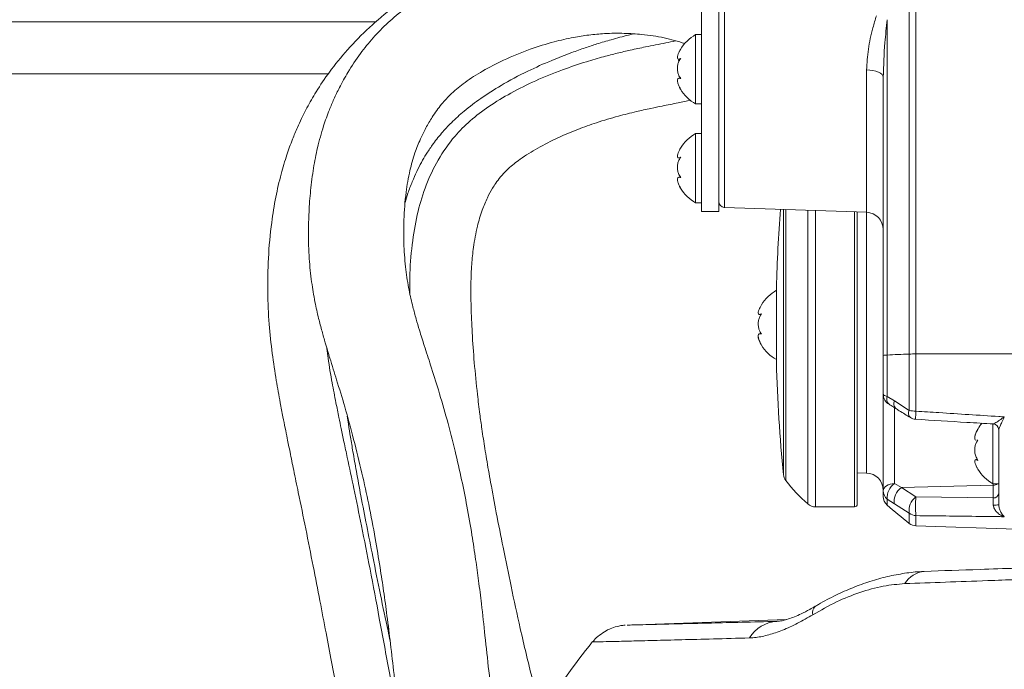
# Model space of a CAD drawing. Header units: millimetres. Extents: x 0 to 8410, y 0 to 5940.
# Tile 23 of 180: x 1128 to 1299, y 2985 to 3097. Entities that reach past the tile are written whole.
import ezdxf

# ---------------------------------------------------------------- set-up
doc = ezdxf.new("R2010")
doc.units = ezdxf.units.MM
doc.header["$LTSCALE"] = 10
doc.styles.add('SLDTEXTSTYLE0', font='TXT', dxfattribs={"width": 0.605})
doc.dimstyles.new('SLDDIMSTYLE0', dxfattribs={"dimtxt": 50, "dimasz": 50, "dimexe": 0, "dimexo": 0.0625, "dimgap": 12.5, "dimtad": 1, "dimtoh": 1, "dimdec": 1, "dimrnd": 1e-09, "dimzin": 12, "dimdsep": 46, "dimtxsty": 'SLDTEXTSTYLE0', "dimsah": 1, "dimcen": 0.09, "dimadec": 0, "dimazin": 0, "dimtfac": 1, "dimtofl": 0, "dimtmove": 0, "dimatfit": 3, "dimfxl": 1, "dimfrac": 2, "dimtolj": 1, "dimtzin": 12, "dimarcsym": 0})

# ---------------------------------------------------------------- blocks, each defined once
blk = doc.blocks.new('*D14')
at = {"color": 7, "linetype": 'Continuous', "lineweight": 0}
for p, q in [((1075.65, 3477.87), (1075.65, 3610.76)), ((1075.65, 3595.76), (1375.65, 3595.76))]:
    blk.add_line(p, q, dxfattribs=at)
for points in [[(1075.65, 3595.76), (1125.65, 3588.26), (1125.65, 3603.26)], [(1375.65, 3595.76), (1325.65, 3603.26), (1325.65, 3588.26)]]:
    blk.add_solid(points, dxfattribs=at)
at = {"color": 7, "linetype": 'Continuous', "lineweight": 0, "insert": (1168.37, 3660.22), "char_height": 50, "attachment_point": 1, "style": 'SLDTEXTSTYLE0'}
blk.add_mtext('300', dxfattribs=at)

msp = doc.modelspace()

# ---------------------------------------------------------------- linework, layer by layer
at = {"color": 7, "linetype": 'Continuous', "lineweight": 0}
for p, q in [((1246.15, 3069.61), (1246.15, 3147.52)), ((1249.15, 3069.61), (1249.15, 3147.52)), ((1246.15, 3094.65), (1245.15, 3094.65)), ((1245.15, 3094.65), (1245.15, 3082.65)), ((1242.22, 3090.42), (1242.49, 3090.42)), ((1111.15, 3087.87), (1181.52, 3087.87)), ((1277.65, 3039.08), (1277.65, 3087.3)), ((1242.53, 3087.09), (1242.31, 3087.09)), ((1245.15, 3082.65), (1246.15, 3082.65)), ((1246.15, 3077.52), (1245.15, 3077.52)), ((1245.15, 3077.52), (1245.15, 3065.52)), ((1242.22, 3073.3), (1242.49, 3073.3)), ((1242.53, 3069.97), (1242.31, 3069.97)), ((1246.15, 3064.02), (1246.15, 3069.61)), ((1249.15, 3064.02), (1249.15, 3069.61)), ((1245.15, 3065.52), (1246.15, 3065.52)), ((1246.15, 3064.02), (1249.15, 3064.02)), ((1250.12, 3064.74), (1274.76, 3063.88)), ((1273.15, 3063.93), (1273.15, 3013.37)), ((1259.15, 3037.87), (1259.15, 3050.87)), ((1256.2, 3046.19), (1256.48, 3046.19)), ((1256.54, 3042.86), (1256.33, 3042.86)), ((1277.65, 3032.37), (1277.65, 3039.08)), ((1277.65, 3015.67), (1277.65, 3032.37)), ((1296.65, 3027.32), (1296.65, 3016.87)), ((1297.65, 3013.25), (1297.65, 3026.23)), ((1294.06, 3024.41), (1293.85, 3024.41)), ((1293.85, 3024.37), (1294.03, 3024.37)), ((1293.99, 3021.05), (1293.7, 3021.05)), ((1273.15, 3018.78), (1274.76, 3018.73)), ((1277.65, 3014.68), (1277.65, 3015.67)), ((1296.65, 3016.87), (1297.65, 3016.87)), ((1265.9, 3012.87), (1272.65, 3012.87)), ((1283.31, 3009.58), (1300.65, 3008.98)), ((1260.91, 2993.36), (1233.28, 2992.4)), ((1191.53, 2992.94), (1192.12, 2990.51))]:
    msp.add_line(p, q, dxfattribs=at)
at = {"color": 8, "linetype": 'Continuous', "lineweight": 0}
for p, q in [((1282.13, 3039.33), (1282.13, 3133.08)), ((1283.31, 3133.11), (1283.31, 3039.35)), ((1250.12, 3105.77), (1250.12, 3064.74)), ((1111.15, 3096.87), (1189.8, 3096.87)), ((1278.34, 3097.24), (1278.34, 3039.16)), ((1274.76, 3063.88), (1274.76, 3088.54)), ((1260.37, 3044.37), (1260.37, 3064.38)), ((1260.78, 3064.37), (1260.78, 3044.37)), ((1264.57, 3044.37), (1264.57, 3064.23)), ((1265.9, 3064.19), (1265.9, 3044.37)), ((1272.65, 3012.87), (1272.65, 3063.95)), ((1274.76, 3044.37), (1274.76, 3063.88)), ((1260.37, 3018.44), (1260.37, 3044.37)), ((1260.78, 3044.37), (1260.78, 3017.41)), ((1264.57, 3013.37), (1264.57, 3044.37)), ((1265.9, 3044.37), (1265.9, 3012.87)), ((1274.76, 3018.73), (1274.76, 3044.37)), ((1278.34, 3039.16), (1278.34, 3032.01)), ((1282.13, 3029.57), (1282.13, 3039.33)), ((1283.31, 3039.35), (1300.65, 3039.38)), ((1283.31, 3039.35), (1283.31, 3029.44)), ((1278.34, 3032.01), (1279.58, 3031.22)), ((1279.58, 3031.22), (1282.13, 3029.57)), ((1279.58, 3030.06), (1279.58, 3016.9)), ((1279.58, 3016.9), (1280.79, 3016.21)), ((1280.79, 3016.21), (1296.69, 3016.6)), ((1280.79, 3016.21), (1283.31, 3014.61)), ((1296.69, 3016.6), (1296.69, 3016.87)), ((1296.69, 3014.43), (1296.69, 3016.6)), ((1278.34, 3014.22), (1278.34, 3013.18)), ((1279.57, 3013.37), (1278.34, 3014.22)), ((1283.31, 3014.61), (1296.69, 3014.43)), ((1282.13, 3011.75), (1279.57, 3013.37)), ((1282.13, 3010.01), (1282.13, 3011.75)), ((1283.31, 3011.35), (1283.31, 3009.58))]:
    msp.add_line(p, q, dxfattribs=at)
at = {"color": 8, "linetype": 'Continuous', "lineweight": 0, "flags": 128}
for points in [[(1277.65, 3087.3), (1277.6, 3087.54), (1277.44, 3087.76), (1277.17, 3087.97), (1276.81, 3088.16), (1276.37, 3088.31), (1275.87, 3088.43), (1275.33, 3088.51), (1274.76, 3088.54)], [(1282.13, 3039.33), (1281.65, 3039.31), (1281.17, 3039.29), (1280.69, 3039.27), (1280.22, 3039.25), (1279.74, 3039.23), (1279.27, 3039.21), (1278.8, 3039.18), (1278.34, 3039.16)], [(1277.65, 3032.37), (1277.67, 3032.32), (1277.7, 3032.27), (1277.75, 3032.22), (1277.83, 3032.17), (1277.93, 3032.13), (1278.05, 3032.08), (1278.18, 3032.05), (1278.34, 3032.01)], [(1279.58, 3016.9), (1279.2, 3016.87), (1278.84, 3016.8), (1278.51, 3016.68), (1278.22, 3016.53), (1277.98, 3016.34), (1277.8, 3016.13), (1277.69, 3015.9), (1277.65, 3015.67)]]:
    msp.add_lwpolyline(points, dxfattribs=at)
at = {"color": 7, "linetype": 'Continuous', "lineweight": 0}
for centre, radius, start, end in [((1248.55, 3088.53), 7, 119.0497, 149.3362), ((1248.55, 3088.53), 7, 149.3362, 152.5113), ((1248.55, 3088.77), 7, 207.4374, 210.5144), ((1248.55, 3088.77), 7, 210.5144, 240.9503), ((1248.55, 3071.4), 7, 119.0497, 149.3363), ((1248.55, 3071.4), 7, 149.3363, 152.5113), ((1248.55, 3071.64), 7, 207.4374, 210.5143), ((1248.55, 3071.64), 7, 210.5143, 240.9503), ((1250.15, 3065.74), 1, 180, 268), ((1519.07, 3044.37), 260, 175.5824, 178.5675), ((1274.65, 3060.88), 3, 0, 88), ((1262.55, 3044.25), 7, 119.0497, 148.7451), ((1262.55, 3044.25), 7, 148.7451, 153.2619), ((1262.55, 3044.49), 7, 206.7376, 211.1239), ((1262.55, 3044.49), 7, 211.1239, 240.9503), ((1519.07, 3044.37), 260, 181.4325, 185.7248), ((1279.65, 3032.37), 2, 180, 239.8944), ((1283.38, 3030.04), 2, 238.8869, 266.4858), ((1300.05, 3022.75), 7, 148.8009, 152.9457), ((1300.05, 3022.75), 7, 138.9684, 148.8009), ((1296.65, 3026.23), 1, 0.0048, 86.5636), ((1300.05, 3022.99), 7, 206.9862, 210.9353), ((1300.05, 3022.99), 7, 210.9353, 240.9503), ((1262.36, 3018.64), 2, 185.7248, 217.9263), ((1284.45, 3035.85), 30, 217.9263, 228.511), ((1274.65, 3015.73), 3, 0, 88), ((1279.65, 3014.68), 2, 180, 228.7963), ((1265.9, 3014.87), 2, 228.511, 270), ((1272.65, 3013.37), 0.5, 270, 0), ((1344.21, 3088.41), 100, 228.7963, 231.629), ((1283.38, 3011.58), 2, 231.629, 268), ((1304.67, 2926.17), 100, 140.6877, 149.5782)]:
    msp.add_arc(centre, radius, start, end, dxfattribs=at)
at = {"color": 8, "linetype": 'Continuous', "lineweight": 0}
for centre, radius, start, end in [((1278.24, 3037.02), 2.14, 87.3579, 105.8086), ((1283.31, 3008.7), 30.65, 90.0076, 92.1985), ((1279.47, 3031.55), 1.23, 157.8913, 228.1042), ((1280.58, 3030.72), 1.12, 153.4457, 224.1187), ((1283.13, 3029.1), 1.1, 154.4048, 224.5666), ((1283.32, 3034.94), 5.49, 257.5903, 269.912), ((1298.13, 3028.18), 14.87, 175.1412, 180.5439), ((1279.54, 3015.67), 1.88, 180.2867, 230.4063), ((1281.3, 3014.47), 2.98, 125.268, 184.7914), ((1282.4, 3013.83), 2.87, 124.0976, 189.3058), ((1296.7, 3017.75), 1.16, 269.3628, 310.3278), ((1285.15, 3012.19), 3.04, 127.228, 188.195), ((1304.91, 3012.98), 21.67, 175.6821, 184.3179), ((1296.79, 3015.3), 0.878, 263.1217, 348.3373), ((1296.94, 3016.5), 3.33, 266.1303, 282.4241), ((1283.37, 3013.43), 2.08, 233.6631, 268.302), ((1285.19, 2997.27), 4.44, 95.0572, 148.7787), ((1266.84, 2994.58), 1.45, 132.6586, 195.4198), ((1259.64, 2986.97), 6.09, 93.9706, 148.2848)]:
    msp.add_arc(centre, radius, start, end, dxfattribs=at)
at = {"color": 7, "linetype": 'Continuous', "lineweight": 0}
for points, knots in [([(1227.42, 3115.73), (1227.23, 3115.69), (1226.22, 3115.44), (1224.38, 3114.9), (1221.46, 3114), (1217.77, 3112.74), (1213.08, 3110.93), (1207.86, 3108.61), (1202.42, 3105.82), (1197.35, 3102.74), (1192.72, 3099.43), (1188.56, 3095.93), (1184.86, 3092.16), (1181.82, 3088.41), (1179.53, 3085.03), (1177.97, 3082.31), (1176.92, 3080.23), (1176.09, 3078.41), (1175.22, 3076.33), (1174.25, 3073.65), (1173.26, 3070.31), (1172.35, 3066.41), (1171.57, 3061.54), (1171.08, 3056.03), (1170.97, 3050.12), (1171.22, 3044.59), (1171.76, 3039.51), (1172.45, 3035.01), (1173.1, 3031.37), (1173.63, 3028.63), (1174.04, 3026.57), (1174.45, 3024.53), (1174.93, 3022.12), (1175.57, 3019), (1176.48, 3014.6), (1177.61, 3009.08), (1178.87, 3002.8), (1180.03, 2996.78), (1181.09, 2991.22), (1182.06, 2986.14), (1182.97, 2981.38), (1183.87, 2976.8), (1184.72, 2972.63), (1185.57, 2968.75), (1186.44, 2965), (1187.49, 2960.96), (1188.72, 2956.7), (1190.09, 2952.54), (1191.42, 2948.98), (1192.58, 2946.21), (1193.54, 2944.12), (1194.49, 2942.2), (1195.61, 2940.13), (1197.05, 2937.72), (1198.74, 2935.21), (1200.96, 2932.35), (1203.57, 2929.59), (1206.21, 2927.57), (1208.43, 2926.32), (1210.39, 2925.47), (1212.74, 2924.77), (1215.15, 2924.35), (1217.27, 2924.18), (1219.02, 2924.13), (1220.61, 2924.15), (1222.35, 2924.23), (1224.39, 2924.37), (1226.84, 2924.58), (1229.45, 2924.83), (1232.39, 2925.09), (1235.69, 2925.36), (1239.68, 2925.69), (1244.04, 2926.03), (1248.65, 2926.39), (1253.03, 2926.73), (1257.24, 2927.05), (1261.35, 2927.38), (1265.56, 2927.71), (1269.58, 2928.04), (1273.38, 2928.35), (1277.15, 2928.66), (1281.48, 2929.01), (1286.64, 2929.41), (1292.6, 2929.84), (1299.04, 2930.27), (1305.62, 2930.68), (1312.27, 2931.07), (1319.62, 2931.48), (1327.52, 2931.86), (1335.69, 2932.1), (1343.23, 2932.15), (1350.04, 2932.13), (1356.14, 2932.09), (1361.83, 2932.05), (1368.27, 2932), (1375.95, 2931.94), (1385.03, 2931.88), (1394.89, 2931.81), (1405.17, 2931.75), (1415.7, 2931.68), (1426.31, 2931.62), (1437.19, 2931.55), (1448.33, 2931.5), (1459.71, 2931.47), (1471.21, 2931.48), (1482.64, 2931.51), (1493.74, 2931.54), (1504.23, 2931.55), (1513.39, 2931.56), (1521.36, 2931.57), (1528.41, 2931.59), (1535.01, 2931.61), (1541.06, 2931.63), (1546.46, 2931.63), (1551.15, 2931.62), (1555.07, 2931.59), (1558.2, 2931.54), (1560.61, 2931.5), (1562.38, 2931.47), (1563.57, 2931.47), (1564.47, 2931.55), (1565.26, 2931.73), (1566.04, 2932.03), (1566.75, 2932.42), (1567.36, 2932.87), (1567.92, 2933.39), (1568.59, 2934.23), (1569.19, 2935.44), (1569.53, 2936.9), (1569.53, 2938.44), (1569.17, 2939.99), (1568.46, 2941.4), (1567.5, 2942.55), (1566.3, 2943.43), (1565.22, 2943.87), (1564.38, 2944.05), (1563.68, 2944.11), (1562.85, 2944.07), (1561.79, 2943.82), (1560.67, 2943.22), (1559.6, 2942.3), (1559.18, 2941.41), (1558.97, 2940.96)], [0, 0, 0, 0, 0.000756, 0.004092, 0.007444, 0.012639, 0.01917, 0.026768, 0.034587, 0.042627, 0.049523, 0.056542, 0.06365, 0.070284, 0.075781, 0.080143, 0.083013, 0.085314, 0.088329, 0.092258, 0.097092, 0.102832, 0.109105, 0.117931, 0.126327, 0.134314, 0.141916, 0.149007, 0.154953, 0.158734, 0.161715, 0.164409, 0.168081, 0.172801, 0.178584, 0.187912, 0.197208, 0.205809, 0.213666, 0.220737, 0.22726, 0.233689, 0.240015, 0.24486, 0.250232, 0.256151, 0.262584, 0.269427, 0.275537, 0.279888, 0.283454, 0.286459, 0.290216, 0.294931, 0.300468, 0.305794, 0.313989, 0.320934, 0.324081, 0.327956, 0.332834, 0.338024, 0.342139, 0.345379, 0.348405, 0.351494, 0.355522, 0.36055, 0.365924, 0.370426, 0.376723, 0.383515, 0.391041, 0.398496, 0.405893, 0.411892, 0.418136, 0.424643, 0.430788, 0.435787, 0.44109, 0.44694, 0.454156, 0.462727, 0.471583, 0.480445, 0.489311, 0.498179, 0.509516, 0.520348, 0.530318, 0.53931, 0.547202, 0.554199, 0.561474, 0.572171, 0.583749, 0.596324, 0.610038, 0.623467, 0.637493, 0.652162, 0.66754, 0.683692, 0.700603, 0.718011, 0.735655, 0.753308, 0.770754, 0.785323, 0.800305, 0.815478, 0.830549, 0.845138, 0.858771, 0.8712, 0.882461, 0.892641, 0.901861, 0.910181, 0.917078, 0.922758, 0.927485, 0.931387, 0.93342, 0.936694, 0.941085, 0.946212, 0.951824, 0.957649, 0.962785, 0.967229, 0.972186, 0.976401, 0.980024, 0.981621, 0.983168, 0.985373, 0.988368, 0.992099, 0.996026, 1, 1, 1, 1]), ([(1246.15, 3108.07), (1245.42, 3108.34), (1243.38, 3109.09), (1240.08, 3109.85), (1236.58, 3110.46), (1233.66, 3110.75), (1230.87, 3110.91), (1228.21, 3110.92), (1225.46, 3110.78), (1222.69, 3110.5), (1219.42, 3109.97), (1215.48, 3109.06), (1210.33, 3107.48), (1204.28, 3104.99), (1198.83, 3101.99), (1194.72, 3099.16), (1191.82, 3096.78), (1189.27, 3094.16), (1186.95, 3091.27), (1185.03, 3088.38), (1183.55, 3085.72), (1182.5, 3083.54), (1181.56, 3081.33), (1180.56, 3078.53), (1179.63, 3075.17), (1178.9, 3071.43), (1178.42, 3067.72), (1178.15, 3064), (1178.04, 3060.06), (1178.16, 3056.01), (1178.57, 3051.99), (1179.14, 3048.54), (1179.78, 3045.7), (1180.4, 3043.34), (1181.06, 3041.03), (1181.9, 3038.23), (1183.05, 3034.57), (1184.47, 3029.91), (1185.94, 3024.53), (1187.32, 3018.89), (1188.57, 3013.16), (1189.61, 3007.7), (1190.45, 3002.66), (1191.12, 2998.22), (1191.72, 2993.82), (1192.32, 2989.01), (1192.92, 2983.65), (1193.62, 2977.8), (1194.58, 2971.58), (1196.01, 2965.38), (1197.86, 2959.63), (1199.79, 2955.14), (1201.56, 2951.85), (1203.1, 2949.42), (1204.69, 2947.22), (1206.37, 2945.19), (1208.29, 2943.16), (1210.72, 2941.06), (1213.69, 2939.11), (1216.86, 2937.62), (1219.87, 2936.54), (1222.42, 2935.8), (1224.49, 2935.28), (1226.23, 2934.88), (1227.84, 2934.53), (1228.9, 2934.32), (1229.39, 2934.22)], [0, 0, 0, 0, 0.008849, 0.02445, 0.037971, 0.048893, 0.057504, 0.069602, 0.078842, 0.088568, 0.101018, 0.116255, 0.13403, 0.16165, 0.189786, 0.203997, 0.218202, 0.23241, 0.245977, 0.261218, 0.273173, 0.281915, 0.289898, 0.301633, 0.317302, 0.331754, 0.347726, 0.362934, 0.377218, 0.395966, 0.412567, 0.426919, 0.438898, 0.448395, 0.457053, 0.468692, 0.485217, 0.505776, 0.530479, 0.555715, 0.578615, 0.603769, 0.624871, 0.64219, 0.660042, 0.680488, 0.702788, 0.727638, 0.753831, 0.781601, 0.808727, 0.832365, 0.8464, 0.859329, 0.871595, 0.883713, 0.895909, 0.910623, 0.927188, 0.94303, 0.957243, 0.969728, 0.978216, 0.985531, 0.993343, 1, 1, 1, 1]), ([(1249.63, 2947.15), (1249.07, 2947.27), (1246.74, 2947.77), (1242.77, 2948.53), (1237.48, 2949.33), (1232.7, 2950.04), (1229.13, 2950.75), (1226.75, 2951.37), (1224.58, 2952.07), (1222.37, 2953.05), (1220.75, 2954.17), (1219.32, 2955.46), (1217.95, 2956.97), (1216.44, 2958.99), (1214.98, 2961.59), (1213.72, 2964.48), (1212.63, 2967.51), (1211.32, 2971.97), (1210.16, 2977.66), (1209.33, 2984.22), (1208.69, 2990.33), (1208.11, 2995.55), (1207.57, 2999.96), (1207.02, 3003.94), (1206.37, 3008.24), (1205.58, 3012.83), (1204.6, 3017.69), (1203.47, 3022.68), (1202.13, 3027.88), (1200.7, 3032.83), (1199.34, 3037.11), (1198.21, 3040.56), (1197.37, 3043.24), (1196.71, 3045.46), (1196.09, 3047.75), (1195.43, 3050.61), (1194.89, 3054.13), (1194.56, 3058.18), (1194.56, 3062.64), (1194.88, 3067.01), (1195.55, 3070.9), (1196.41, 3073.99), (1197.38, 3076.44), (1198.39, 3078.49), (1199.57, 3080.52), (1201.03, 3082.56), (1202.93, 3084.6), (1205.31, 3086.54), (1208.34, 3088.45), (1212.12, 3090.4), (1216.26, 3092.11), (1220.35, 3093.38), (1223.74, 3094.15), (1226.67, 3094.62), (1229.59, 3094.88), (1232.66, 3094.92), (1236.11, 3094.68), (1239.65, 3094.2), (1242.09, 3093.47), (1243.28, 3093.12)], [0, 0, 0, 0, 0.0083908, 0.0344837, 0.0576871, 0.0849753, 0.1032677, 0.1132181, 0.124455, 0.1422586, 0.1601003, 0.1740384, 0.1866857, 0.203562, 0.2226571, 0.2373491, 0.2538976, 0.2722187, 0.3069609, 0.339567, 0.3685951, 0.3945021, 0.4130939, 0.430202, 0.4497659, 0.4732171, 0.4946372, 0.5182605, 0.5438799, 0.5682426, 0.5885544, 0.604743, 0.617403, 0.6267661, 0.6369023, 0.6509468, 0.6682069, 0.6880068, 0.7097797, 0.7328109, 0.7509805, 0.7659048, 0.7780791, 0.7878976, 0.7977359, 0.8098669, 0.8207309, 0.8335841, 0.8488203, 0.8657898, 0.886693, 0.9045902, 0.9190363, 0.9299787, 0.9414915, 0.9555445, 0.9683053, 0.98462, 1, 1, 1, 1]), ([(1194.86, 3065.6), (1195, 3066.13), (1195.33, 3067.34), (1196.02, 3069.12), (1196.8, 3070.9), (1197.61, 3072.49), (1198.5, 3074), (1199.63, 3075.71), (1201.07, 3077.55), (1202.93, 3079.54), (1205.18, 3081.58), (1208.05, 3083.75), (1211.72, 3086.08), (1215.83, 3088.26), (1219.95, 3090.11), (1223.28, 3091.41), (1225.9, 3092.34), (1228.19, 3093.09), (1230.69, 3093.83), (1232.79, 3094.41), (1234.07, 3094.7), (1234.35, 3094.77)], [0, 0, 0, 0, 0.034606, 0.079001, 0.119263, 0.155749, 0.188742, 0.226765, 0.278536, 0.32714, 0.385404, 0.454506, 0.533656, 0.633278, 0.719181, 0.789531, 0.836138, 0.876636, 0.925884, 0.983868, 1, 1, 1, 1]), ([(1241.68, 3093.55), (1241.11, 3093.44), (1239.39, 3093.12), (1236.76, 3092.59), (1233.96, 3092), (1231.54, 3091.43), (1229.01, 3090.79), (1225.82, 3089.86), (1221.87, 3088.53), (1217.47, 3086.75), (1213.2, 3084.63), (1209.39, 3082.32), (1206.12, 3079.85), (1203.06, 3076.81), (1200.46, 3073.04), (1198.38, 3068.64), (1196.94, 3063.92), (1196.03, 3058.79), (1195.61, 3054.02), (1195.64, 3050.96), (1195.65, 3049.8)], [0, 0, 0, 0, 0.024938, 0.074972, 0.112456, 0.14452, 0.17831, 0.220741, 0.281033, 0.349235, 0.41507, 0.476357, 0.532497, 0.584026, 0.654803, 0.72283, 0.79093, 0.865853, 0.949049, 1, 1, 1, 1]), ([(1242.56, 3090.53), (1242.41, 3090.48), (1242.16, 3090.37), (1241.99, 3090.53), (1241.98, 3090.84), (1242.11, 3091.28), (1242.27, 3091.61), (1242.35, 3091.76)], [0, 0, 0, 0, 0.26688, 0.462402, 0.658393, 0.844111, 1, 1, 1, 1]), ([(1242.56, 3087.04), (1242.41, 3087.25), (1242.16, 3087.63), (1241.99, 3088.38), (1241.98, 3089.08), (1242.12, 3089.75), (1242.34, 3090.23), (1242.51, 3090.46), (1242.56, 3090.53)], [0, 0, 0, 0, 0.23555, 0.408132, 0.581131, 0.745064, 0.917173, 1, 1, 1, 1]), ([(1242.13, 3090.25), (1242.13, 3090.25), (1242.17, 3090.2), (1242.24, 3090.21), (1242.31, 3090.22)], [0, 0, 0, 0, 0.080946, 1, 1, 1, 1]), ([(1242.56, 3085.15), (1242.41, 3085.42), (1242.16, 3085.9), (1241.99, 3086.5), (1241.98, 3086.88), (1242.12, 3087.08), (1242.34, 3087.11), (1242.51, 3087.06), (1242.56, 3087.04)], [0, 0, 0, 0, 0.235563, 0.408149, 0.581144, 0.745077, 0.917188, 1, 1, 1, 1]), ([(1242.35, 3085.54), (1242.36, 3085.5), (1242.42, 3085.38), (1242.5, 3085.24), (1242.56, 3085.15)], [0, 0, 0, 0, 0.303032, 1, 1, 1, 1]), ([(1227.37, 2951.23), (1226.73, 2952.56), (1225.2, 2955.69), (1223.17, 2961.31), (1221.02, 2967.99), (1218.89, 2975.31), (1216.77, 2983.23), (1214.87, 2991.26), (1213.22, 2998.89), (1211.85, 3005.58), (1210.66, 3011.56), (1209.83, 3016.03), (1209.27, 3019.15), (1208.94, 3021.11), (1208.64, 3022.93), (1208.37, 3024.66), (1208.08, 3026.65), (1207.72, 3029.2), (1207.26, 3033.03), (1206.79, 3037.76), (1206.43, 3042.88), (1206.23, 3047.41), (1206.19, 3051.33), (1206.32, 3054.73), (1206.66, 3058.06), (1207.23, 3061.22), (1208.07, 3064.09), (1208.99, 3066.28), (1209.8, 3067.8), (1210.57, 3069.01), (1211.44, 3070.18), (1212.84, 3071.62), (1214.97, 3073.3), (1217.85, 3075.08), (1221.21, 3076.79), (1224.62, 3078.24), (1228.14, 3079.48), (1231.53, 3080.5), (1234.68, 3081.29), (1237.21, 3081.84), (1239.63, 3082.34), (1241.95, 3082.81), (1243.57, 3083.17), (1244.3, 3083.33)], [0, 0, 0, 0, 0.031774, 0.074931, 0.123033, 0.175837, 0.232445, 0.291593, 0.34017, 0.383795, 0.42215, 0.455275, 0.46849, 0.480705, 0.491941, 0.50222, 0.512871, 0.528446, 0.549031, 0.58227, 0.613806, 0.641822, 0.666537, 0.688149, 0.706887, 0.730214, 0.74862, 0.763085, 0.774547, 0.780657, 0.788934, 0.800099, 0.815758, 0.83678, 0.859237, 0.880907, 0.900792, 0.923713, 0.942418, 0.957584, 0.969343, 0.986286, 1, 1, 1, 1]), ([(1242.56, 3073.41), (1242.41, 3073.35), (1242.16, 3073.25), (1241.99, 3073.4), (1241.98, 3073.72), (1242.11, 3074.15), (1242.27, 3074.48), (1242.35, 3074.63)], [0, 0, 0, 0, 0.266877, 0.462398, 0.658388, 0.844111, 1, 1, 1, 1]), ([(1242.56, 3069.91), (1242.41, 3070.13), (1242.16, 3070.5), (1241.99, 3071.25), (1241.98, 3071.95), (1242.12, 3072.63), (1242.34, 3073.1), (1242.51, 3073.33), (1242.56, 3073.41)], [0, 0, 0, 0, 0.235566, 0.408153, 0.581145, 0.745078, 0.91719, 1, 1, 1, 1]), ([(1242.56, 3068.02), (1242.41, 3068.3), (1242.16, 3068.77), (1241.99, 3069.37), (1241.98, 3069.76), (1242.12, 3069.96), (1242.34, 3069.98), (1242.51, 3069.93), (1242.56, 3069.91)], [0, 0, 0, 0, 0.235552, 0.408135, 0.581133, 0.745064, 0.917173, 1, 1, 1, 1]), ([(1242.35, 3068.42), (1242.36, 3068.38), (1242.42, 3068.25), (1242.5, 3068.12), (1242.56, 3068.02)], [0, 0, 0, 0, 0.303033, 1, 1, 1, 1]), ([(1256.56, 3042.82), (1256.41, 3043.03), (1256.16, 3043.4), (1255.99, 3044.14), (1255.98, 3044.85), (1256.12, 3045.52), (1256.34, 3046), (1256.51, 3046.24), (1256.56, 3046.31)], [0, 0, 0, 0, 0.23557, 0.408152, 0.581147, 0.745077, 0.917187, 1, 1, 1, 1]), ([(1256.56, 3046.31), (1256.41, 3046.25), (1256.16, 3046.14), (1255.99, 3046.28), (1255.98, 3046.58), (1256.1, 3046.98), (1256.25, 3047.28), (1256.31, 3047.4)], [0, 0, 0, 0, 0.27499, 0.476469, 0.678428, 0.869807, 1, 1, 1, 1]), ([(1256.56, 3040.88), (1256.41, 3041.15), (1256.16, 3041.63), (1255.99, 3042.24), (1255.98, 3042.63), (1256.12, 3042.85), (1256.34, 3042.88), (1256.51, 3042.84), (1256.56, 3042.82)], [0, 0, 0, 0, 0.235567, 0.408146, 0.581144, 0.745074, 0.917185, 1, 1, 1, 1]), ([(1256.01, 3042.34), (1256, 3042.27), (1255.99, 3042.12), (1256.13, 3041.7), (1256.34, 3041.25), (1256.51, 3040.97), (1256.56, 3040.88)], [0, 0, 0, 0, 0.221085, 0.525923, 0.845984, 1, 1, 1, 1]), ([(1195.36, 2968.6), (1194.92, 2970.38), (1193.69, 2975.43), (1192.16, 2983.87), (1190.41, 2993.27), (1188.82, 3001.79), (1187.34, 3009.28), (1186.01, 3015.71), (1184.99, 3020.55), (1184.26, 3024), (1183.78, 3026.31), (1183.31, 3028.56), (1182.77, 3031.2), (1182.13, 3034.62), (1181.58, 3037.73), (1181.35, 3039.73), (1181.29, 3040.29)], [0, 0, 0, 0, 0.075263, 0.213274, 0.341327, 0.457324, 0.560188, 0.649818, 0.725374, 0.764085, 0.796975, 0.82507, 0.862357, 0.913212, 0.975685, 1, 1, 1, 1]), ([(1278.65, 3030.63), (1278.82, 3030.53), (1279.2, 3030.32), (1279.57, 3030.06), (1279.77, 3029.92)], [0, 0, 0, 0, 0.46638, 1, 1, 1, 1]), ([(1279.78, 3029.95), (1279.99, 3029.8), (1280.82, 3029.25), (1281.71, 3028.73), (1282.37, 3028.34)], [0, 0, 0, 0, 0.258946, 1, 1, 1, 1]), ([(1184.81, 3028.55), (1184.88, 3028.09), (1185.05, 3026.9), (1185.38, 3024.84), (1185.83, 3022.14), (1186.42, 3018.75), (1187.21, 3014.48), (1188.17, 3009.56), (1189.3, 3003.85), (1190.53, 2997.76), (1191.53, 2992.88), (1192.11, 2990.21), (1192.23, 2989.63)], [0, 0, 0, 0, 0.0354586, 0.0921626, 0.1575156, 0.2449855, 0.3552892, 0.4885028, 0.6260316, 0.7949753, 0.9553943, 1, 1, 1, 1]), ([(1283.25, 3028.04), (1286.21, 3027.86), (1290.7, 3027.58), (1295.19, 3027.32), (1296.72, 3027.23)], [0, 0, 0, 0, 0.659137, 1, 1, 1, 1]), ([(1293.66, 3024.4), (1293.6, 3024.46), (1293.48, 3024.57), (1293.48, 3024.97), (1293.62, 3025.49), (1293.84, 3025.97), (1294.01, 3026.27), (1294.06, 3026.36)], [0, 0, 0, 0, 0.225768, 0.452072, 0.666518, 0.891673, 1, 1, 1, 1]), ([(1294.06, 3026.36), (1293.92, 3026.1), (1293.66, 3025.66), (1293.5, 3025.19), (1293.51, 3025.05), (1293.51, 3025.01)], [0, 0, 0, 0, 0.489969, 0.848944, 1, 1, 1, 1]), ([(1294.06, 3020.92), (1293.91, 3021.16), (1293.66, 3021.56), (1293.49, 3022.34), (1293.48, 3023.04), (1293.62, 3023.69), (1293.84, 3024.14), (1294.01, 3024.34), (1294.06, 3024.41)], [0, 0, 0, 0, 0.235556, 0.408136, 0.581135, 0.74506, 0.917174, 1, 1, 1, 1]), ([(1293.83, 3019.82), (1293.77, 3019.93), (1293.61, 3020.23), (1293.49, 3020.63), (1293.48, 3020.95), (1293.62, 3021.07), (1293.84, 3021.03), (1294.01, 3020.95), (1294.06, 3020.92)], [0, 0, 0, 0, 0.11425, 0.314219, 0.514672, 0.704618, 0.904043, 1, 1, 1, 1]), ([(1284.8, 3001.7), (1287.94, 3001.81), (1292.97, 3001.98), (1298.55, 3002.18), (1300.65, 3002.25)], [0, 0, 0, 0, 0.623383, 1, 1, 1, 1]), ([(1284.67, 3001.65), (1284.54, 3001.65), (1283.46, 3001.65), (1281.35, 3001.39), (1278.37, 3000.85), (1275.36, 3000.01), (1272.38, 2998.92), (1269.39, 2997.57), (1267.22, 2996.47), (1266.06, 2995.74), (1265.87, 2995.63)], [0, 0, 0, 0, 0.021225, 0.178461, 0.336857, 0.494935, 0.651712, 0.806599, 0.969351, 1, 1, 1, 1]), ([(1265.87, 2995.66), (1265.55, 2995.48), (1264.72, 2994.98), (1263.5, 2994.36), (1262.24, 2993.81), (1261.18, 2993.42), (1260.29, 2993.18), (1259.67, 2993.07), (1259.34, 2993.05), (1259.29, 2993.05), (1259.29, 2993.05)], [0, 0, 0, 0, 0.101713, 0.270411, 0.411027, 0.558147, 0.712912, 0.848391, 0.996114, 1, 1, 1, 1]), ([(1232.93, 2992.38), (1232.8, 2992.37), (1232.44, 2992.34), (1231.65, 2992.21), (1230.68, 2991.92), (1229.53, 2991.39), (1228.5, 2990.69), (1227.73, 2990.02), (1227.41, 2989.58), (1227.34, 2989.49)], [0, 0, 0, 0, 0.06074, 0.167072, 0.369246, 0.529007, 0.750574, 0.945623, 1, 1, 1, 1]), ([(1233.28, 2992.4), (1233.28, 2992.4), (1233.26, 2992.4), (1234.37, 2992.42), (1236.43, 2992.47), (1239.42, 2992.55), (1243.23, 2992.64), (1247.77, 2992.75), (1253.03, 2992.88), (1257.15, 2992.99), (1259.22, 2993.04)], [0, 0, 0, 0, 0.086855, 0.222372, 0.357888, 0.492925, 0.619496, 0.746464, 0.873431, 1, 1, 1, 1])]:
    msp.add_open_spline(points, degree=3, knots=knots, dxfattribs=at)
at = {"color": 8, "linetype": 'Continuous', "lineweight": 0}
for points, knots in [([(1274.76, 3088.54), (1274.83, 3089.73), (1274.97, 3092.14), (1275.69, 3095.3), (1276.26, 3097.23), (1276.46, 3097.92)], [0, 0, 0, 0, 0.3854405, 0.7807371, 1, 1, 1, 1]), ([(1278.34, 3097.24), (1278.19, 3095.91), (1277.82, 3092.6), (1277.72, 3089.29), (1277.65, 3087.3)], [0, 0, 0, 0, 0.3995166, 1, 1, 1, 1]), ([(1283.31, 3029.44), (1284.64, 3029.36), (1289.42, 3029.05), (1294.52, 3028.72), (1298.3, 3028.48), (1298.62, 3028.45)], [0, 0, 0, 0, 0.2606556, 0.9369746, 1, 1, 1, 1]), ([(1296.71, 3027.22), (1296.73, 3027.23), (1296.75, 3027.23), (1296.89, 3027.3), (1297.2, 3027.47), (1297.83, 3027.87), (1298.34, 3028.24), (1298.62, 3028.45), (1298.62, 3028.45)], [0, 0, 0, 0, 0.122433, 0.160491, 0.369059, 0.663487, 0.996921, 1, 1, 1, 1]), ([(1298.62, 3028.45), (1298.62, 3028.45), (1298.48, 3028.13), (1298.21, 3027.56), (1297.9, 3026.89), (1297.7, 3026.43), (1297.67, 3026.29), (1297.65, 3026.23)], [0, 0, 0, 0, 0.0034905, 0.3392632, 0.6373415, 0.8471545, 1, 1, 1, 1]), ([(1296.71, 3013.18), (1296.71, 3013.4), (1296.71, 3013.87), (1296.69, 3014.24), (1296.69, 3014.43)], [0, 0, 0, 0, 0.483466, 1, 1, 1, 1]), ([(1298.62, 3011.16), (1298.62, 3011.16), (1298.34, 3011.26), (1297.83, 3011.51), (1297.2, 3012.04), (1296.89, 3012.51), (1296.75, 3012.88), (1296.73, 3013.05), (1296.71, 3013.18)], [0, 0, 0, 0, 0.00308, 0.336517, 0.630941, 0.839514, 0.877571, 1, 1, 1, 1]), ([(1297.65, 3013.25), (1297.67, 3013.09), (1297.7, 3012.72), (1297.9, 3012.17), (1298.21, 3011.6), (1298.48, 3011.3), (1298.62, 3011.16), (1298.62, 3011.16)], [0, 0, 0, 0, 0.1528399, 0.3626505, 0.6607354, 0.9965091, 1, 1, 1, 1]), ([(1298.62, 3011.16), (1298.3, 3011.17), (1296.64, 3011.19), (1291.54, 3011.25), (1286.76, 3011.31), (1283.31, 3011.35)], [0, 0, 0, 0, 0.0630254, 0.3236816, 1, 1, 1, 1]), ([(1300.65, 3000.28), (1299.01, 3000.22), (1294.77, 3000.06), (1288.34, 2999.83), (1283.71, 2999.66), (1281.39, 2999.58)], [0, 0, 0, 0, 0.2391743, 0.6187328, 1, 1, 1, 1]), ([(1281.39, 2999.58), (1280.16, 2999.47), (1277.66, 2999.26), (1273.63, 2998.14), (1269.5, 2996.49), (1266.81, 2994.97), (1265.45, 2994.2)], [0, 0, 0, 0, 0.246525, 0.500358, 0.747405, 1, 1, 1, 1]), ([(1265.45, 2994.2), (1264.57, 2993.69), (1262.78, 2992.65), (1260.21, 2991.48), (1257.78, 2990.65), (1255.88, 2990.25), (1254.84, 2990.19), (1254.45, 2990.17)], [0, 0, 0, 0, 0.215122, 0.437041, 0.650108, 0.869791, 1, 1, 1, 1]), ([(1254.45, 2990.17), (1252.32, 2990.11), (1248.07, 2990), (1242.58, 2989.85), (1237.81, 2989.73), (1233.82, 2989.63), (1230.69, 2989.55), (1228.52, 2989.5), (1227.35, 2989.47), (1227.37, 2989.47), (1227.37, 2989.47)], [0, 0, 0, 0, 0.125226, 0.250452, 0.378873, 0.507293, 0.640694, 0.774095, 0.911355, 1, 1, 1, 1])]:
    msp.add_open_spline(points, degree=3, knots=knots, dxfattribs=at)

# ---------------------------------------------------------------- dimensions: what is measured, and where the dimension line sits
at = {"color": 7, "linetype": 'Continuous', "lineweight": 0}
dim = msp.add_linear_dim(base=(1375.65, 3595.76), p1=(1075.65, 3477.87), p2=(1375.65, 2663.03), dimstyle='SLDDIMSTYLE0', dxfattribs=at)
dim.commit()
dim.dimension.update_dxf_attribs({"geometry": '*D14', "text_midpoint": (1225.65, 3595.76), "dimtype": 160})

doc.saveas('drawing.dxf')
